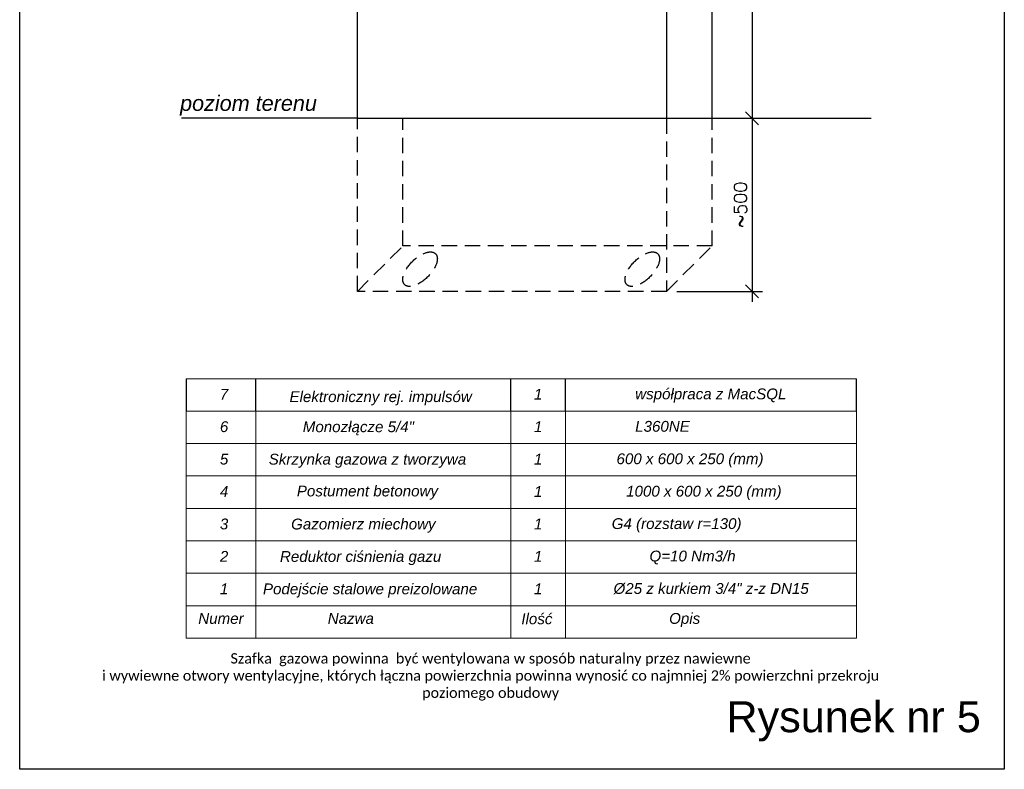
# Model space of a CAD drawing. Header units: millimetres. Extents: x -2809 to -898, y -89 to 3276.
# Tile 1 of 9: x -2809 to -898, y -89 to 1367. Entities that reach past the tile are written whole.
import ezdxf

# ---------------------------------------------------------------- set-up
doc = ezdxf.new("R2010")
doc.units = ezdxf.units.MM
doc.linetypes.add('DASHED', pattern=[4.5, 3, -1.5])
doc.layers.get('DEFPOINTS').update_dxf_attribs({"lineweight": 18})
doc.layers.add('K_0_25_WYMIARY', color=7, linetype='Continuous', lineweight=20)
doc.layers.add('PUNKYT', color=7, linetype='Continuous', lineweight=30)
doc.layers.add('odnośniki', color=7, linetype='Continuous')
doc.styles.add('ROMANS', font='romans.shx')
doc.styles.add('S1', font='times.ttf')
doc.styles.get("Standard").update_dxf_attribs({"font": 'arial.ttf'})
doc.dimstyles.new('1_1_GŁÓWNY_', dxfattribs={"dimtxt": 2.5, "dimasz": 2.5, "dimexe": 2, "dimexo": 0, "dimtad": 1, "dimdec": 4, "dimdsep": 46, "dimtxsty": 'ROMANS', "dimblk1": 'OBLIQUE', "dimblk2": 'OBLIQUE', "dimsah": 1, "dimcen": -2.5, "dimdle": 2, "dimclrd": 256, "dimclre": 256, "dimclrt": 256, "dimadec": 0, "dimazin": 0, "dimtfac": 1, "dimtdec": 4, "dimtmove": 0, "dimatfit": 3, "dimldrblk": 'OBLIQUE', "dimfxl": 0, "dimtolj": 1, "dimarcsym": 0})

# ---------------------------------------------------------------- blocks, each defined once
blk = doc.blocks.new('_OBLIQUE')
at = {"color": 0, "linetype": 'ByBlock'}
blk.add_line((-0.5, -0.5), (0.5, 0.5), dxfattribs=at)
blk = doc.blocks.new('*D10')
at = {"layer": 'DEFPOINTS', "color": 0, "transparency": 16777216}
for p in [(-1553.6, 1675.3), (-1553.6, 1175.3), (-1387.7, 1175.3)]:
    blk.add_point(p, dxfattribs=at)
at = {"layer": 'K_0_25_WYMIARY', "lineweight": -2, "transparency": 16777216}
for p, q in [((-1387.7, 1695.3), (-1387.7, 1155.3)), ((-1533.6, 1675.3), (-1367.7, 1675.3)), ((-1533.6, 1175.3), (-1367.7, 1175.3))]:
    blk.add_line(p, q, dxfattribs=at)
at = {"layer": 'K_0_25_WYMIARY', "lineweight": -2, "transparency": 16777216, "xscale": 25, "yscale": 25, "zscale": 25}
for p, rotation in [((-1387.7, 1675.3), 90), ((-1387.7, 1175.3), 270)]:
    blk.add_blockref('_OBLIQUE', p, dxfattribs=dict(at, rotation=rotation))
at = {"layer": 'K_0_25_WYMIARY', "transparency": 16777216, "insert": (-1410.2, 1425.3), "char_height": 25, "attachment_point": 5, "rotation": 90, "style": 'ROMANS'}
blk.add_mtext('\\A1;~500', dxfattribs=at)
blk = doc.blocks.new('*D24')
at = {"layer": 'DEFPOINTS', "color": 0, "transparency": 16777216}
for p in [(-1553.6, 1175.3), (-1553.6, 839.3), (-1387.7, 839.3)]:
    blk.add_point(p, dxfattribs=at)
at = {"layer": 'K_0_25_WYMIARY', "lineweight": -2, "transparency": 16777216}
for p, q in [((-1387.7, 1195.3), (-1387.7, 819.3)), ((-1533.6, 1175.3), (-1367.7, 1175.3)), ((-1533.6, 839.3), (-1367.7, 839.3))]:
    blk.add_line(p, q, dxfattribs=at)
at = {"layer": 'K_0_25_WYMIARY', "lineweight": -2, "transparency": 16777216, "xscale": 25, "yscale": 25, "zscale": 25}
for p, rotation in [((-1387.7, 1175.3), 90), ((-1387.7, 839.3), 270)]:
    blk.add_blockref('_OBLIQUE', p, dxfattribs=dict(at, rotation=rotation))
at = {"layer": 'K_0_25_WYMIARY', "transparency": 16777216, "insert": (-1410.2, 1007.3), "char_height": 25, "attachment_point": 5, "rotation": 90, "style": 'ROMANS'}
blk.add_mtext('\\A1;~500', dxfattribs=at)

msp = doc.modelspace()

# ---------------------------------------------------------------- linework, layer by layer
for p, q in [((-1465.18183, 1171.37568), (-1465.18183, 2363.70158)), ((-2153.57017, 1171.37568), (-2153.57017, 1675.31323)), ((-1553.57017, 1675.31323), (-1553.57017, 1171.37568)), ((-2153.57017, 1175.31323), (-1553.57017, 1175.31323))]:
    msp.add_line(p, q)
at = {"linetype": 'DASHED', "ltscale": 10}
for p, q in [((-2153.57017, 839.29791), (-2153.57017, 1175.31323)), ((-1553.57017, 1175.31323), (-1553.57017, 839.29791)), ((-1465.18183, 927.68626), (-1465.18183, 1175.31323)), ((-1553.57017, 839.29791), (-1465.18183, 927.68626)), ((-1553.57017, 839.29791), (-2153.57017, 839.29791))]:
    msp.add_line(p, q, dxfattribs=at)
at = {"lineweight": 30}
msp.add_lwpolyline([(-2808.8724, 2697.46937), (-898.20103, 2697.46937), (-898.20103, -88.5238), (-2808.8724, -88.5238)], close=True, dxfattribs=at)
for points in [[(-2153.57017, 1175.31323), (-2495.15926, 1175.31323)], [(-2153.57017, 1175.31323), (-1156.60402, 1175.31323)], [(-2485.97933, 669.80143), (-2485.97933, 606.84952)], [(-2350.36749, 606.84952), (-2350.36749, 669.80143)], [(-1855.78927, 606.84952), (-1855.78927, 669.80143)], [(-1749.73059, 606.84952), (-1749.73059, 669.80143)], [(-1185.1947, 606.84952), (-1185.1947, 669.80143)]]:
    msp.add_lwpolyline(points)
at = {"linetype": 'DASHED', "ltscale": 10}
for points in [[(-2065.18183, 927.68626), (-2065.18183, 1175.31323)], [(-2153.57017, 839.29791), (-2065.18183, 927.68626)], [(-1465.18183, 927.68626), (-2065.18183, 927.68626)]]:
    msp.add_lwpolyline(points, dxfattribs=at)
for centre in [(-2031.95586, 882.4095), (-1600.70758, 882.4095)]:
    msp.add_ellipse(centre, major_axis=(30.01464, 29.99849), ratio=0.4980181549, dxfattribs=at)
at = {"layer": 'PUNKYT', "color": 0, "linetype": 'ByBlock', "lineweight": 0}
for p, q in [((-2485.97933, 166.18614), (-2485.97933, 669.80143)), ((-2485.97933, 669.80143), (-1185.1947, 669.80143)), ((-2485.97933, 669.80143), (-1185.1947, 669.80143)), ((-2485.97933, 669.80143), (-1185.1947, 669.80143)), ((-2485.97933, 669.80143), (-1185.1947, 669.80143)), ((-2485.97933, 669.80143), (-1185.1947, 669.80143)), ((-2485.97933, 669.80143), (-1185.1947, 669.80143)), ((-2350.36749, 166.18614), (-2350.36749, 669.80143)), ((-1855.78927, 229.13805), (-1855.78927, 669.80143)), ((-1749.73059, 166.18614), (-1749.73059, 669.80143)), ((-1185.1947, 229.13805), (-1185.1947, 669.80143)), ((-2485.97933, 606.84952), (-1185.1947, 606.84952)), ((-2485.97933, 606.84952), (-1185.1947, 606.84952)), ((-2485.97933, 606.84952), (-1185.1947, 606.84952)), ((-2485.97933, 606.84952), (-1185.1947, 606.84952)), ((-2485.97933, 606.84952), (-1185.1947, 606.84952)), ((-2485.97933, 606.84952), (-1185.1947, 606.84952)), ((-2485.97933, 606.84952), (-1185.1947, 606.84952)), ((-2485.97933, 606.84952), (-1185.1947, 606.84952)), ((-2485.97933, 606.84952), (-1185.1947, 606.84952)), ((-2485.97933, 606.84952), (-1185.1947, 606.84952)), ((-2485.97933, 606.84952), (-1185.1947, 606.84952)), ((-2485.97933, 606.84952), (-1185.1947, 606.84952)), ((-2485.97933, 606.84952), (-1185.1947, 606.84952)), ((-2485.97933, 606.84952), (-1185.1947, 606.84952)), ((-2485.97933, 606.84952), (-1185.1947, 606.84952)), ((-2485.97933, 606.84952), (-1185.1947, 606.84952)), ((-2485.97933, 606.84952), (-1185.1947, 606.84952)), ((-2485.97933, 606.84952), (-1185.1947, 606.84952)), ((-2485.97933, 606.84952), (-1185.1947, 606.84952)), ((-2485.97933, 606.84952), (-1185.1947, 606.84952)), ((-2485.97933, 606.84952), (-1185.1947, 606.84952)), ((-2485.97933, 606.84952), (-1185.1947, 606.84952)), ((-2485.97933, 606.84952), (-1185.1947, 606.84952)), ((-2485.97933, 606.84952), (-1185.1947, 606.84952)), ((-2485.97933, 606.84952), (-1185.1947, 606.84952)), ((-2485.97933, 606.84952), (-1185.1947, 606.84952)), ((-2485.97933, 606.84952), (-1185.1947, 606.84952)), ((-2485.97933, 606.84952), (-1185.1947, 606.84952)), ((-2485.97933, 606.84952), (-1185.1947, 606.84952)), ((-2485.97933, 543.89761), (-1185.1947, 543.89761)), ((-2485.97933, 543.89761), (-1185.1947, 543.89761)), ((-2485.97933, 543.89761), (-1185.1947, 543.89761)), ((-2485.97933, 543.89761), (-1185.1947, 543.89761)), ((-2485.97933, 543.89761), (-1185.1947, 543.89761)), ((-2485.97933, 543.89761), (-1185.1947, 543.89761)), ((-2485.97933, 543.89761), (-1185.1947, 543.89761)), ((-2485.97933, 543.89761), (-1185.1947, 543.89761)), ((-2485.97933, 543.89761), (-1185.1947, 543.89761)), ((-2485.97933, 543.89761), (-1185.1947, 543.89761)), ((-2485.97933, 543.89761), (-1185.1947, 543.89761)), ((-2485.97933, 543.89761), (-1185.1947, 543.89761)), ((-2485.97933, 480.9457), (-1185.1947, 480.9457)), ((-2485.97933, 480.9457), (-1185.1947, 480.9457)), ((-2350.36749, 166.18614), (-2350.36749, 480.9457)), ((-1855.78927, 166.18614), (-1855.78927, 480.9457)), ((-1185.1947, 166.18614), (-1185.1947, 480.9457)), ((-2485.97933, 417.99379), (-1185.1947, 417.99379)), ((-2485.97933, 355.04187), (-1185.1947, 355.04187)), ((-2485.97933, 292.08996), (-1185.1947, 292.08996)), ((-2485.97933, 292.08996), (-1185.1947, 292.08996)), ((-2485.97933, 229.13805), (-1185.1947, 229.13805)), ((-2485.97933, 166.18614), (-1185.1947, 166.18614))]:
    msp.add_line(p, q, dxfattribs=at)

# ---------------------------------------------------------------- texts
at = {"insert": (-1437.51446, 43.56669), "char_height": 60, "attachment_point": 1}
msp.add_mtext_dynamic_manual_height_columns('Rysunek nr 5', width=517.8012064, gutter_width=12.5, heights=[0], dxfattribs=at)
at = {"layer": 'odnośniki', "color": 1, "linetype": 'ByBlock', "lineweight": 0, "insert": (-2497.65259, 1219.70446), "char_height": 30, "width": 339.7593265, "attachment_point": 1}
msp.add_mtext('{\\fArial|b0|i1|c238|p34;poziom terenu}', dxfattribs=at)
at = {"layer": 'PUNKYT', "color": 2, "linetype": 'ByBlock', "lineweight": 0, "attachment_point": 1}
for s, insert, char_height, width in [('{\\fArial|b0|i1|c238|p34;\\C0;7}', (-2420.36242, 650.10037), 21, 200.352451), ('{\\fArial|b0|i1|c238|p34;\\C0;1}', (-1810.94381, 650.10037), 21, 200.352451), ('{\\fArial|b0|i1|c238|p34;\\C0;współpraca z MacSQL}', (-1614.50577, 650.7581), 21, 520.2808322), ('{\\fArial|b0|i1|c238|p34;\\H1.4x;\\C0;Elektroniczny rej. impulsów}', (-2285.28237, 645.41361), 15, 925.0832462), ('{\\fArial|b0|i1|c238|p34;\\C0;6}', (-2420.36242, 587.14846), 21, 200.352451), ('{\\fArial|b0|i1|c238|p34;\\H1.4x;\\C0;Monozłącze 5/4"}', (-2259.53721, 587.00211), 15, 925.0832462), ('{\\fArial|b0|i1|c238|p34;\\C0;1}', (-1810.94381, 587.14846), 21, 200.352451), ('{\\fArial|b0|i1|c238|p34;\\C0;L360NE}', (-1614.50577, 587.80619), 21, 520.2808322), ('{\\fArial|b0|i1|c238|p34;\\C0;5}', (-2420.36242, 524.19654), 21, 200.352451), ('{\\fArial|b0|i1|c238|p34;\\H1.4x;\\C0;Skrzynka gazowa z tworzywa}', (-2325.58927, 524.0502), 15, 925.0832462), ('{\\fArial|b0|i1|c238|p34;\\C0;1}', (-1810.94381, 524.19654), 21, 200.352451), ('{\\fArial|b0|i1|c238|p34;\\C0;600 x 600 x 250 (mm)}', (-1650.72208, 524.85428), 21, 520.2808322), ('{\\fArial|b0|i1|c238|p34;\\C0;4}', (-2420.36242, 461.24463), 21, 200.352451), ('{\\fArial|b0|i1|c238|p34;\\H1.4x;\\C0;Postument betonowy}', (-2271.05389, 462.29199), 15, 925.0832462), ('{\\fArial|b0|i1|c238|p34;\\C0;1}', (-1810.94381, 461.24463), 21, 200.352451), ('{\\fArial|b0|i1|c238|p34;\\C0;1000 x 600 x 250 (mm)}', (-1632.05424, 461.90236), 21, 412.2112589), ('{\\fArial|b0|i1|c238|p34;\\C0;G4 (rozstaw r=130)}', (-1660.04268, 398.95045), 21, 412.2112589), ('{\\fArial|b0|i1|c238|p34;\\C0;3}', (-2420.36242, 398.29272), 21, 200.352451), ('{\\fArial|b0|i1|c238|p34;\\H1.4x;\\C0;Gazomierz miechowy}', (-2282.18202, 398.14637), 15, 925.0832462), ('{\\fArial|b0|i1|c238|p34;\\C0;1}', (-1810.94381, 398.29272), 21, 200.352451), ('{\\fArial|b0|i1|c238|p34;\\C0;2}', (-2420.36242, 335.34081), 21, 200.352451), ('{\\fArial|b0|i1|c238|p34;\\H1.4x;\\C0;Reduktor ciśnienia gazu}', (-2303.80788, 335.19446), 15, 925.0832462), ('{\\fArial|b0|i1|c238|p34;\\C0;1}', (-1810.94381, 335.34081), 21, 200.352451), ('{\\fArial|b0|i1|c238|p34;\\C0;Q=10 Nm3/h}', (-1586.75133, 335.99854), 21, 412.2112589), ('{\\fArial|b0|i1|c238|p34;\\C0;1}', (-2420.36242, 272.38889), 21, 200.352451), ('{\\fArial|b0|i1|c238|p34;\\H1.4x;\\C0;Podejście stalowe preizolowane}', (-2336.78999, 272.24255), 15, 925.0832462), ('{\\fArial|b0|i1|c238|p34;\\C0;1}', (-1810.94381, 272.38889), 21, 200.352451), ('{\\fArial|b0|i1|c238|p34;\\C0;%%C25 z kurkiem 3/4" z-z DN15}', (-1656.48791, 273.04663), 21, 412.2112589), ('{\\fArial|b0|i1|c238|p34;\\H0.7292x;\\C0;Numer\\fArial|b0|i0|c0|p34;\\C2;}', (-2462.31329, 214.88197), 28.8, 241.0364873), ('{\\fArial|b0|i1|c238|p34;\\H0.7292x;\\C0;Nazwa\\fArial|b0|i0|c0|p34;\\C2;}', (-2211.0992, 214.88197), 28.8, 73.7481087), ('{\\fArial|b0|i1|c238|p34;\\H0.7292x;\\C0;Ilość\\fArial|b0|i0|c0|p34;\\C2;}', (-1835.41829, 214.19863), 28.8, 195.7004878), ('{\\fArial|b0|i1|c238|p34;\\H0.7292x;\\C0;Opis\\fArial|b0|i0|c0|p34;\\C2;}', (-1548.62675, 214.89737), 28.8, 202.9741867)]:
    msp.add_mtext(s, dxfattribs=dict(at, insert=insert, char_height=char_height, width=width))
at = {"layer": 'PUNKYT', "color": 0, "linetype": 'ByBlock', "lineweight": 0, "insert": (-1895.04961, 136.86601), "char_height": 20, "width": 1615.9193543, "attachment_point": 2, "style": 'S1'}
msp.add_mtext('{\\fCalibri|b0|i0|c238|p34;\\C256;Szafka  gazowa powinna  być wentylowana w sposób naturalny przez nawiewne \\Pi wywiewne otwory wentylacyjne, których łączna powierzchnia powinna wynosić co najmniej 2% powierzchni przekroju poziomego obudowy}', dxfattribs=at)

# ---------------------------------------------------------------- dimensions: what is measured, and where the dimension line sits
at = {"layer": 'K_0_25_WYMIARY'}
for p1, p2, text, picture, middle in [((-1553.57017, 1675.31323), (-1553.57017, 1175.31323), '~<>', '*D10', (-1410.20376, 1425.31323)), ((-1553.57017, 1175.31323), (-1553.57017, 839.29791), '~500', '*D24', (-1410.20376, 1007.30557))]:
    dim = msp.add_aligned_dim(p1=p1, p2=p2, distance=165.86641, text=text, dimstyle='1_1_GŁÓWNY_', override={"dimtxt": 25, "dimasz": 25, "dimexe": 20, "dimexo": 20, "dimgap": 10, "dimdle": 20}, dxfattribs=at)
    dim.commit()
    dim.dimension.update_dxf_attribs({"geometry": picture, "text_midpoint": middle})

doc.saveas('drawing.dxf')
